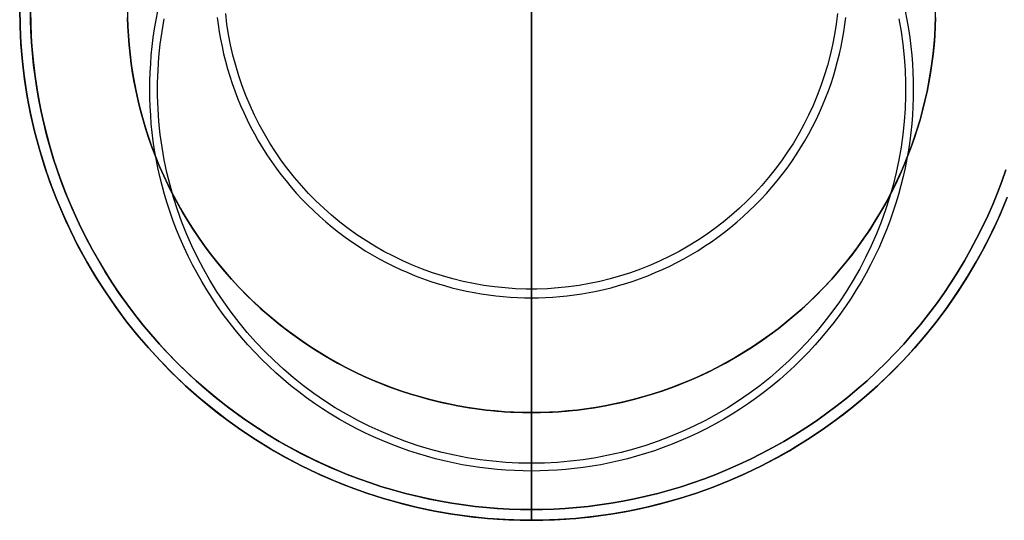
# Model space of a CAD drawing. Header units: millimetres. Extents: x -165 to 165, y -140 to 140.
# Tile 1 of 38: x -165 to -147, y -140 to -131. Entities that reach past the tile are written whole.
import ezdxf

# ---------------------------------------------------------------- set-up
doc = ezdxf.new("R2010")
doc.units = ezdxf.units.MM
doc.header["$MEASUREMENT"] = 0
doc.layers.add('Predefinito', color=5, linetype='Continuous')

# ---------------------------------------------------------------- blocks, each defined once
blk = doc.blocks.new('(#617) SUMATRA')
at = {"layer": 'Predefinito'}
for points in [[(-155.5, -138), (-155.5, -122)], [(-161.333, -130.662), (-161.316, -130.797), (-161.296, -130.932), (-161.272, -131.068), (-161.245, -131.205), (-161.215, -131.341), (-161.181, -131.478), (-161.143, -131.615), (-161.102, -131.752), (-161.058, -131.889), (-161.01, -132.025), (-160.958, -132.161), (-160.902, -132.296), (-160.843, -132.43), (-160.781, -132.564), (-160.714, -132.696), (-160.644, -132.827), (-160.571, -132.957), (-160.494, -133.085), (-160.413, -133.212), (-160.329, -133.337), (-160.242, -133.46), (-160.151, -133.581), (-160.057, -133.7), (-159.96, -133.816), (-159.86, -133.93), (-159.757, -134.042), (-159.651, -134.151), (-159.542, -134.257), (-159.43, -134.36), (-159.316, -134.46), (-159.2, -134.557), (-159.081, -134.651), (-158.96, -134.742), (-158.837, -134.829), (-158.712, -134.913), (-158.585, -134.994), (-158.457, -135.071), (-158.327, -135.144), (-158.196, -135.214), (-158.064, -135.281), (-157.93, -135.343), (-157.796, -135.402), (-157.661, -135.458), (-157.525, -135.51), (-157.389, -135.558), (-157.252, -135.602), (-157.115, -135.643), (-156.978, -135.681), (-156.841, -135.715), (-156.705, -135.745), (-156.568, -135.772), (-156.432, -135.796), (-156.297, -135.816), (-156.162, -135.833), (-156.027, -135.846), (-155.894, -135.857), (-155.762, -135.864), (-155.63, -135.869), (-155.5, -135.87), (-155.37, -135.869), (-155.238, -135.864), (-155.106, -135.857), (-154.973, -135.846), (-154.838, -135.833), (-154.703, -135.816), (-154.568, -135.796), (-154.432, -135.772), (-154.295, -135.745), (-154.159, -135.715), (-154.022, -135.681), (-153.885, -135.643), (-153.748, -135.602), (-153.611, -135.558), (-153.475, -135.51), (-153.339, -135.458), (-153.204, -135.402), (-153.07, -135.343), (-152.936, -135.281), (-152.804, -135.214), (-152.673, -135.144), (-152.543, -135.071), (-152.415, -134.994), (-152.288, -134.913), (-152.163, -134.829), (-152.04, -134.742), (-151.919, -134.651), (-151.8, -134.557), (-151.684, -134.46), (-151.57, -134.36), (-151.458, -134.257), (-151.349, -134.151), (-151.243, -134.042), (-151.14, -133.93), (-151.04, -133.816), (-150.943, -133.7), (-150.849, -133.581), (-150.758, -133.46), (-150.671, -133.337), (-150.587, -133.212), (-150.506, -133.085), (-150.429, -132.957), (-150.356, -132.827), (-150.286, -132.696), (-150.219, -132.564), (-150.157, -132.43), (-150.098, -132.296), (-150.042, -132.161), (-149.99, -132.025), (-149.942, -131.889), (-149.898, -131.752), (-149.857, -131.615), (-149.819, -131.478), (-149.785, -131.341), (-149.755, -131.205), (-149.728, -131.068), (-149.704, -130.932), (-149.684, -130.797), (-149.667, -130.662)], [(-149.823, -130.59), (-149.847, -130.786), (-149.877, -130.98), (-149.915, -131.174), (-149.958, -131.366), (-150.009, -131.556), (-150.066, -131.745), (-150.129, -131.931), (-150.199, -132.116), (-150.275, -132.297), (-150.358, -132.476), (-150.446, -132.652), (-150.541, -132.825), (-150.641, -132.995), (-150.748, -133.161), (-150.86, -133.323), (-150.977, -133.481), (-151.1, -133.635), (-151.228, -133.785), (-151.361, -133.93), (-151.499, -134.07), (-151.642, -134.206), (-151.79, -134.337), (-151.942, -134.462), (-152.098, -134.582), (-152.258, -134.697), (-152.422, -134.806), (-152.59, -134.91), (-152.761, -135.007), (-152.935, -135.099), (-153.113, -135.184), (-153.293, -135.263), (-153.476, -135.336), (-153.662, -135.403), (-153.849, -135.463), (-154.039, -135.517), (-154.23, -135.564), (-154.423, -135.605), (-154.617, -135.639), (-154.812, -135.666), (-155.008, -135.686), (-155.205, -135.7), (-155.401, -135.707), (-155.599, -135.707), (-155.795, -135.7), (-155.992, -135.686), (-156.188, -135.666), (-156.383, -135.639), (-156.577, -135.605), (-156.77, -135.564), (-156.961, -135.517), (-157.151, -135.463), (-157.338, -135.403), (-157.524, -135.336), (-157.707, -135.263), (-157.887, -135.184), (-158.065, -135.099), (-158.239, -135.007), (-158.41, -134.91), (-158.578, -134.806), (-158.742, -134.697), (-158.902, -134.582), (-159.058, -134.462), (-159.21, -134.337), (-159.358, -134.206), (-159.501, -134.07), (-159.639, -133.93), (-159.772, -133.785), (-159.9, -133.635), (-160.023, -133.481), (-160.14, -133.323), (-160.252, -133.161), (-160.359, -132.995), (-160.459, -132.825), (-160.554, -132.652), (-160.642, -132.476), (-160.725, -132.297), (-160.801, -132.116), (-160.871, -131.931), (-160.934, -131.745), (-160.991, -131.556), (-161.042, -131.366), (-161.085, -131.174), (-161.123, -130.98), (-161.153, -130.786), (-161.177, -130.59)], [(-146.677, -134.022), (-146.804, -134.324), (-146.941, -134.622), (-147.088, -134.915), (-147.246, -135.203), (-147.413, -135.485), (-147.59, -135.761), (-147.776, -136.031), (-147.971, -136.294), (-148.176, -136.55), (-148.389, -136.8), (-148.611, -137.041), (-148.841, -137.275), (-149.079, -137.501), (-149.324, -137.719), (-149.577, -137.927), (-149.837, -138.127), (-150.103, -138.318), (-150.376, -138.5), (-150.656, -138.672), (-150.941, -138.834), (-151.231, -138.987), (-151.526, -139.129), (-151.827, -139.261), (-152.131, -139.383), (-152.44, -139.494), (-152.752, -139.594), (-153.068, -139.683), (-153.386, -139.762), (-153.707, -139.829), (-154.03, -139.886), (-154.355, -139.931), (-154.681, -139.965), (-155.008, -139.987), (-155.336, -139.999), (-155.664, -139.999), (-155.992, -139.987), (-156.319, -139.965), (-156.645, -139.931), (-156.97, -139.886), (-157.293, -139.829), (-157.614, -139.762), (-157.932, -139.683), (-158.248, -139.594), (-158.56, -139.494), (-158.869, -139.383), (-159.173, -139.261), (-159.474, -139.129), (-159.769, -138.987), (-160.059, -138.834), (-160.344, -138.672), (-160.624, -138.5), (-160.897, -138.318), (-161.163, -138.127), (-161.423, -137.927), (-161.676, -137.719), (-161.921, -137.501), (-162.159, -137.275), (-162.389, -137.041), (-162.611, -136.8), (-162.824, -136.55), (-163.029, -136.294), (-163.224, -136.031), (-163.41, -135.761), (-163.587, -135.485), (-163.754, -135.203), (-163.912, -134.915), (-164.059, -134.622), (-164.196, -134.324), (-164.323, -134.022), (-164.439, -133.715), (-164.545, -133.404), (-164.64, -133.091), (-164.724, -132.773), (-164.797, -132.454), (-164.859, -132.132), (-164.91, -131.808), (-164.949, -131.482), (-164.977, -131.155), (-164.994, -130.828), (-165, -130.5)], [(-165, -130.5), (-164.994, -130.828), (-164.977, -131.155), (-164.949, -131.482), (-164.91, -131.808), (-164.859, -132.132), (-164.797, -132.454), (-164.724, -132.773), (-164.64, -133.091), (-164.545, -133.404), (-164.439, -133.715), (-164.323, -134.022), (-164.196, -134.324), (-164.059, -134.622), (-163.912, -134.915), (-163.754, -135.203), (-163.587, -135.485), (-163.41, -135.761), (-163.224, -136.031), (-163.029, -136.294), (-162.824, -136.55), (-162.611, -136.8), (-162.389, -137.041), (-162.159, -137.275), (-161.921, -137.501), (-161.676, -137.719), (-161.423, -137.927), (-161.163, -138.127), (-160.897, -138.318), (-160.624, -138.5), (-160.344, -138.672), (-160.059, -138.834), (-159.769, -138.987), (-159.474, -139.129), (-159.173, -139.261), (-158.869, -139.383), (-158.56, -139.494), (-158.248, -139.594), (-157.932, -139.683), (-157.614, -139.762), (-157.293, -139.829), (-156.97, -139.886), (-156.645, -139.931), (-156.319, -139.965), (-155.992, -139.987), (-155.664, -139.999), (-155.336, -139.999), (-155.008, -139.987), (-154.681, -139.965), (-154.355, -139.931), (-154.03, -139.886), (-153.707, -139.829), (-153.386, -139.762), (-153.068, -139.683), (-152.752, -139.594), (-152.44, -139.494), (-152.131, -139.383), (-151.827, -139.261), (-151.526, -139.129), (-151.231, -138.987), (-150.941, -138.834), (-150.656, -138.672), (-150.376, -138.5), (-150.103, -138.318), (-149.837, -138.127), (-149.577, -137.927), (-149.324, -137.719), (-149.079, -137.501), (-148.841, -137.275), (-148.611, -137.041), (-148.389, -136.8), (-148.176, -136.55), (-147.971, -136.294), (-147.776, -136.031), (-147.59, -135.761), (-147.413, -135.485), (-147.246, -135.203), (-147.088, -134.915), (-146.941, -134.622), (-146.804, -134.324), (-146.677, -134.022)], [(-146.677, -134.022), (-146.804, -134.324), (-146.941, -134.622), (-147.088, -134.915), (-147.246, -135.203), (-147.413, -135.485), (-147.59, -135.761), (-147.776, -136.031), (-147.971, -136.294), (-148.176, -136.55), (-148.389, -136.8), (-148.611, -137.041), (-148.841, -137.275), (-149.079, -137.501), (-149.324, -137.719), (-149.577, -137.927), (-149.837, -138.127), (-150.103, -138.318), (-150.376, -138.5), (-150.656, -138.672), (-150.941, -138.834), (-151.231, -138.987), (-151.526, -139.129), (-151.827, -139.261), (-152.131, -139.383), (-152.44, -139.494), (-152.752, -139.594), (-153.068, -139.683), (-153.386, -139.762), (-153.707, -139.829), (-154.03, -139.886), (-154.355, -139.931), (-154.681, -139.965), (-155.008, -139.987), (-155.336, -139.999), (-155.664, -139.999), (-155.992, -139.987), (-156.319, -139.965), (-156.645, -139.931), (-156.97, -139.886), (-157.293, -139.829), (-157.614, -139.762), (-157.932, -139.683), (-158.248, -139.594), (-158.56, -139.494), (-158.869, -139.383), (-159.173, -139.261), (-159.474, -139.129), (-159.769, -138.987), (-160.059, -138.834), (-160.344, -138.672), (-160.624, -138.5), (-160.897, -138.318), (-161.163, -138.127), (-161.423, -137.927), (-161.676, -137.719), (-161.921, -137.501), (-162.159, -137.275), (-162.389, -137.041), (-162.611, -136.8), (-162.824, -136.55), (-163.029, -136.294), (-163.224, -136.031), (-163.41, -135.761), (-163.587, -135.485), (-163.754, -135.203), (-163.912, -134.915), (-164.059, -134.622), (-164.196, -134.324), (-164.323, -134.022), (-164.439, -133.715), (-164.545, -133.404), (-164.64, -133.091), (-164.724, -132.773), (-164.797, -132.454), (-164.859, -132.132), (-164.91, -131.808), (-164.949, -131.482), (-164.977, -131.155), (-164.994, -130.828), (-165, -130.5)], [(-146.695, -133.492), (-146.771, -133.708), (-146.853, -133.923), (-146.941, -134.137), (-147.034, -134.35), (-147.134, -134.562), (-147.239, -134.771), (-147.35, -134.979), (-147.466, -135.185), (-147.588, -135.388), (-147.716, -135.589), (-147.849, -135.787), (-147.987, -135.982), (-148.131, -136.174), (-148.28, -136.362), (-148.434, -136.546), (-148.592, -136.727), (-148.756, -136.904), (-148.924, -137.076), (-149.096, -137.244), (-149.273, -137.408), (-149.454, -137.566), (-149.638, -137.72), (-149.826, -137.869), (-150.018, -138.013), (-150.213, -138.151), (-150.411, -138.284), (-150.612, -138.412), (-150.815, -138.534), (-151.021, -138.65), (-151.229, -138.761), (-151.438, -138.866), (-151.65, -138.966), (-151.863, -139.059), (-152.077, -139.147), (-152.292, -139.229), (-152.508, -139.305), (-152.724, -139.376), (-152.941, -139.441), (-153.158, -139.5), (-153.375, -139.554), (-153.592, -139.602), (-153.808, -139.645), (-154.023, -139.682), (-154.238, -139.714), (-154.452, -139.741), (-154.664, -139.762), (-154.876, -139.779), (-155.085, -139.791), (-155.294, -139.798), (-155.5, -139.8), (-155.706, -139.798), (-155.915, -139.791), (-156.124, -139.779), (-156.336, -139.762), (-156.548, -139.741), (-156.762, -139.714), (-156.977, -139.682), (-157.192, -139.645), (-157.408, -139.602), (-157.625, -139.554), (-157.842, -139.5), (-158.059, -139.441), (-158.276, -139.376), (-158.492, -139.305), (-158.708, -139.229), (-158.923, -139.147), (-159.137, -139.059), (-159.35, -138.966), (-159.562, -138.866), (-159.771, -138.761), (-159.979, -138.65), (-160.185, -138.534), (-160.388, -138.412), (-160.589, -138.284), (-160.787, -138.151), (-160.982, -138.013), (-161.174, -137.869), (-161.362, -137.72), (-161.546, -137.566), (-161.727, -137.408), (-161.904, -137.244), (-162.076, -137.076), (-162.244, -136.904), (-162.408, -136.727), (-162.566, -136.546), (-162.72, -136.362), (-162.869, -136.174), (-163.013, -135.982), (-163.151, -135.787), (-163.284, -135.589), (-163.412, -135.388), (-163.534, -135.185), (-163.65, -134.979), (-163.761, -134.771), (-163.866, -134.562), (-163.966, -134.35), (-164.059, -134.137), (-164.147, -133.923), (-164.229, -133.708), (-164.305, -133.492), (-164.376, -133.276), (-164.441, -133.059), (-164.5, -132.842), (-164.554, -132.625), (-164.602, -132.408), (-164.645, -132.192), (-164.682, -131.977), (-164.714, -131.762), (-164.741, -131.548), (-164.762, -131.336), (-164.779, -131.124), (-164.791, -130.915), (-164.798, -130.706), (-164.8, -130.5)], [(-162.998, -130.666), (-162.993, -130.834), (-162.983, -131.004), (-162.97, -131.174), (-162.952, -131.345), (-162.931, -131.518), (-162.905, -131.691), (-162.875, -131.865), (-162.84, -132.039), (-162.802, -132.214), (-162.758, -132.389), (-162.71, -132.564), (-162.658, -132.739), (-162.601, -132.913), (-162.54, -133.087), (-162.473, -133.261), (-162.403, -133.433), (-162.327, -133.605), (-162.247, -133.776), (-162.162, -133.945), (-162.073, -134.112), (-161.979, -134.278), (-161.88, -134.442), (-161.777, -134.604), (-161.67, -134.764), (-161.559, -134.921), (-161.443, -135.075), (-161.323, -135.227), (-161.199, -135.376), (-161.071, -135.522), (-160.939, -135.664), (-160.803, -135.803), (-160.664, -135.939), (-160.522, -136.071), (-160.376, -136.199), (-160.227, -136.323), (-160.075, -136.443), (-159.921, -136.559), (-159.764, -136.67), (-159.604, -136.777), (-159.442, -136.88), (-159.278, -136.979), (-159.112, -137.073), (-158.945, -137.162), (-158.776, -137.247), (-158.605, -137.327), (-158.433, -137.403), (-158.261, -137.473), (-158.087, -137.54), (-157.913, -137.601), (-157.739, -137.658), (-157.564, -137.71), (-157.389, -137.758), (-157.214, -137.802), (-157.039, -137.84), (-156.865, -137.875), (-156.691, -137.905), (-156.518, -137.931), (-156.345, -137.952), (-156.174, -137.97), (-156.004, -137.983), (-155.834, -137.993), (-155.666, -137.998), (-155.5, -138), (-155.334, -137.998), (-155.166, -137.993), (-154.996, -137.983), (-154.826, -137.97), (-154.655, -137.952), (-154.482, -137.931), (-154.309, -137.905), (-154.135, -137.875), (-153.961, -137.84), (-153.786, -137.802), (-153.611, -137.758), (-153.436, -137.71), (-153.261, -137.658), (-153.087, -137.601), (-152.913, -137.54), (-152.739, -137.473), (-152.567, -137.403), (-152.395, -137.327), (-152.224, -137.247), (-152.055, -137.162), (-151.888, -137.073), (-151.722, -136.979), (-151.558, -136.88), (-151.396, -136.777), (-151.236, -136.67), (-151.079, -136.559), (-150.925, -136.443), (-150.773, -136.323), (-150.624, -136.199), (-150.478, -136.071), (-150.336, -135.939), (-150.197, -135.803), (-150.061, -135.664), (-149.929, -135.522), (-149.801, -135.376), (-149.677, -135.227), (-149.557, -135.075), (-149.441, -134.921), (-149.33, -134.764), (-149.223, -134.604), (-149.12, -134.442), (-149.021, -134.278), (-148.927, -134.112), (-148.838, -133.945), (-148.753, -133.776), (-148.673, -133.605), (-148.597, -133.433), (-148.527, -133.261), (-148.46, -133.087), (-148.399, -132.913), (-148.342, -132.739), (-148.29, -132.564), (-148.242, -132.389), (-148.198, -132.214), (-148.16, -132.039), (-148.125, -131.865), (-148.095, -131.691), (-148.069, -131.518), (-148.048, -131.345), (-148.03, -131.174), (-148.017, -131.004), (-148.007, -130.834), (-148.002, -130.666)], [(-163, -130.5), (-162.996, -130.759), (-162.982, -131.017), (-162.96, -131.275), (-162.929, -131.532), (-162.889, -131.788), (-162.84, -132.042), (-162.782, -132.295), (-162.716, -132.545), (-162.641, -132.793), (-162.557, -133.038), (-162.466, -133.28), (-162.366, -133.519), (-162.257, -133.754), (-162.141, -133.985), (-162.017, -134.213), (-161.885, -134.435), (-161.745, -134.653), (-161.598, -134.866), (-161.444, -135.074), (-161.282, -135.277), (-161.114, -135.473), (-160.939, -135.664), (-160.757, -135.849), (-160.57, -136.027), (-160.376, -136.199), (-160.176, -136.364), (-159.971, -136.522), (-159.76, -136.672), (-159.545, -136.816), (-159.324, -136.952), (-159.1, -137.08), (-158.87, -137.2), (-158.637, -137.312), (-158.4, -137.417), (-158.16, -137.513), (-157.916, -137.6), (-157.669, -137.679), (-157.42, -137.75), (-157.169, -137.812), (-156.916, -137.865), (-156.66, -137.91), (-156.404, -137.945), (-156.147, -137.972), (-155.888, -137.99), (-155.629, -137.999), (-155.371, -137.999), (-155.112, -137.99), (-154.853, -137.972), (-154.596, -137.945), (-154.34, -137.91), (-154.084, -137.865), (-153.831, -137.812), (-153.58, -137.75), (-153.331, -137.679), (-153.084, -137.6), (-152.84, -137.513), (-152.6, -137.417), (-152.363, -137.312), (-152.13, -137.2), (-151.9, -137.08), (-151.676, -136.952), (-151.455, -136.816), (-151.24, -136.672), (-151.029, -136.522), (-150.824, -136.364), (-150.624, -136.199), (-150.43, -136.027), (-150.243, -135.849), (-150.061, -135.664), (-149.886, -135.473), (-149.718, -135.277), (-149.556, -135.074), (-149.402, -134.866), (-149.255, -134.653), (-149.115, -134.435), (-148.983, -134.213), (-148.859, -133.985), (-148.743, -133.754), (-148.634, -133.519), (-148.534, -133.28), (-148.443, -133.038), (-148.359, -132.793), (-148.284, -132.545), (-148.218, -132.295), (-148.16, -132.042), (-148.111, -131.788), (-148.071, -131.532), (-148.04, -131.275), (-148.018, -131.017), (-148.004, -130.759), (-148, -130.5)], [(-163, -130.5), (-162.996, -130.759), (-162.982, -131.017), (-162.96, -131.275), (-162.929, -131.532), (-162.889, -131.788), (-162.84, -132.042), (-162.782, -132.295), (-162.716, -132.545), (-162.641, -132.793), (-162.557, -133.038), (-162.466, -133.28), (-162.366, -133.519), (-162.257, -133.754), (-162.141, -133.985), (-162.017, -134.213), (-161.885, -134.435), (-161.745, -134.653), (-161.598, -134.866), (-161.444, -135.074), (-161.282, -135.277), (-161.114, -135.473), (-160.939, -135.664), (-160.757, -135.849), (-160.57, -136.027), (-160.376, -136.199), (-160.176, -136.364), (-159.971, -136.522), (-159.76, -136.672), (-159.545, -136.816), (-159.324, -136.952), (-159.1, -137.08), (-158.87, -137.2), (-158.637, -137.312), (-158.4, -137.417), (-158.16, -137.513), (-157.916, -137.6), (-157.669, -137.679), (-157.42, -137.75), (-157.169, -137.812), (-156.916, -137.865), (-156.66, -137.91), (-156.404, -137.945), (-156.147, -137.972), (-155.888, -137.99), (-155.629, -137.999), (-155.371, -137.999), (-155.112, -137.99), (-154.853, -137.972), (-154.596, -137.945), (-154.34, -137.91), (-154.084, -137.865), (-153.831, -137.812), (-153.58, -137.75), (-153.331, -137.679), (-153.084, -137.6), (-152.84, -137.513), (-152.6, -137.417), (-152.363, -137.312), (-152.13, -137.2), (-151.9, -137.08), (-151.676, -136.952), (-151.455, -136.816), (-151.24, -136.672), (-151.029, -136.522), (-150.824, -136.364), (-150.624, -136.199), (-150.43, -136.027), (-150.243, -135.849), (-150.061, -135.664), (-149.886, -135.473), (-149.718, -135.277), (-149.556, -135.074), (-149.402, -134.866), (-149.255, -134.653), (-149.115, -134.435), (-148.983, -134.213), (-148.859, -133.985), (-148.743, -133.754), (-148.634, -133.519), (-148.534, -133.28), (-148.443, -133.038), (-148.359, -132.793), (-148.284, -132.545), (-148.218, -132.295), (-148.16, -132.042), (-148.111, -131.788), (-148.071, -131.532), (-148.04, -131.275), (-148.018, -131.017), (-148.004, -130.759), (-148, -130.5)], [(-155.5, -140), (-155.5, -138)]]:
    blk.add_lwpolyline(points, dxfattribs=at)
at = {"layer": 'Predefinito', "extrusion": (1, 0, 0)}
for points in [[(-130, 56.982), (-130.238, 56.986), (-130.476, 56.998), (-130.713, 57.018), (-130.949, 57.047), (-131.185, 57.083), (-131.418, 57.127), (-131.651, 57.179), (-131.881, 57.239), (-132.109, 57.307), (-132.335, 57.382), (-132.558, 57.465), (-132.778, 57.556), (-132.995, 57.653), (-133.209, 57.759), (-133.419, 57.871), (-133.624, 57.991), (-133.826, 58.117), (-134.023, 58.25), (-134.216, 58.39), (-134.404, 58.536), (-134.587, 58.689), (-134.764, 58.847), (-134.936, 59.012), (-135.103, 59.182), (-135.263, 59.358), (-135.417, 59.539), (-135.566, 59.725), (-135.707, 59.916)], [(-135.707, 59.916), (-135.711, 59.922), (-135.716, 59.927), (-135.72, 59.932), (-135.725, 59.937), (-135.729, 59.942), (-135.734, 59.947), (-135.739, 59.951), (-135.745, 59.956), (-135.75, 59.96), (-135.755, 59.964), (-135.761, 59.968), (-135.767, 59.971), (-135.773, 59.975), (-135.779, 59.978), (-135.785, 59.981), (-135.791, 59.984), (-135.797, 59.986), (-135.803, 59.989), (-135.81, 59.991), (-135.816, 59.993), (-135.823, 59.994), (-135.83, 59.996), (-135.836, 59.997), (-135.843, 59.998), (-135.85, 59.999), (-135.856, 60), (-135.863, 60), (-135.87, 60)], [(-138, 0), (-138, 36)], [(-139.8, 60), (-139.807, 60), (-139.814, 60), (-139.82, 59.999), (-139.827, 59.998), (-139.834, 59.997), (-139.841, 59.996), (-139.847, 59.994), (-139.854, 59.993), (-139.861, 59.991), (-139.867, 59.988), (-139.873, 59.986), (-139.88, 59.983), (-139.886, 59.981), (-139.892, 59.978), (-139.898, 59.974), (-139.904, 59.971), (-139.91, 59.967), (-139.915, 59.963), (-139.921, 59.959), (-139.926, 59.955), (-139.931, 59.951), (-139.937, 59.946), (-139.941, 59.941), (-139.946, 59.937), (-139.951, 59.931), (-139.955, 59.926), (-139.959, 59.921), (-139.963, 59.915), (-139.967, 59.91), (-139.971, 59.904), (-139.974, 59.898), (-139.978, 59.892), (-139.981, 59.886), (-139.983, 59.88), (-139.986, 59.873), (-139.988, 59.867), (-139.991, 59.861), (-139.993, 59.854), (-139.994, 59.847), (-139.996, 59.841), (-139.997, 59.834), (-139.998, 59.827), (-139.999, 59.82), (-140, 59.814), (-140, 59.807), (-140, 59.8)], [(-140, 59.8), (-140, 0)]]:
    blk.add_lwpolyline(points, dxfattribs=at)
blk = doc.blocks.new('(#620) SUMATRA PIEDINO')
at = {"layer": 'Predefinito'}
for points in [[(0.5, -9.5), (0.711, -9.498), (0.924, -9.491), (1.138, -9.479), (1.354, -9.462), (1.571, -9.439), (1.789, -9.412), (2.008, -9.379), (2.229, -9.341), (2.449, -9.298), (2.671, -9.249), (2.892, -9.194), (3.114, -9.133), (3.335, -9.067), (3.557, -8.995), (3.777, -8.917), (3.997, -8.833), (4.216, -8.743), (4.433, -8.648), (4.649, -8.546), (4.863, -8.439), (5.076, -8.325), (5.286, -8.207), (5.493, -8.082), (5.698, -7.951), (5.901, -7.816), (6.1, -7.674), (6.296, -7.527), (6.488, -7.375), (6.676, -7.218), (6.861, -7.056), (7.041, -6.889), (7.218, -6.718), (7.389, -6.541), (7.556, -6.361), (7.718, -6.176), (7.875, -5.988), (8.027, -5.796), (8.174, -5.6), (8.316, -5.401), (8.451, -5.198), (8.582, -4.993), (8.707, -4.786), (8.825, -4.576), (8.939, -4.363), (9.046, -4.149), (9.148, -3.933), (9.243, -3.716), (9.333, -3.497), (9.417, -3.277), (9.495, -3.057), (9.567, -2.835), (9.633, -2.614), (9.694, -2.392), (9.749, -2.171), (9.798, -1.949), (9.841, -1.729), (9.879, -1.508), (9.912, -1.289), (9.939, -1.071), (9.962, -0.854), (9.979, -0.638), (9.991, -0.424), (9.998, -0.211), (10, 0), (9.998, 0.211), (9.991, 0.424), (9.979, 0.638), (9.962, 0.854), (9.939, 1.071), (9.912, 1.289), (9.879, 1.508), (9.841, 1.729), (9.798, 1.949), (9.749, 2.171), (9.694, 2.392), (9.633, 2.614), (9.567, 2.835), (9.495, 3.057), (9.417, 3.277), (9.333, 3.497), (9.243, 3.716), (9.148, 3.933), (9.046, 4.149), (8.939, 4.363), (8.825, 4.576), (8.707, 4.786), (8.582, 4.993), (8.451, 5.198), (8.316, 5.401), (8.174, 5.6), (8.027, 5.796), (7.875, 5.988), (7.718, 6.176), (7.556, 6.361), (7.389, 6.541), (7.218, 6.718), (7.041, 6.889), (6.861, 7.056), (6.676, 7.218), (6.488, 7.375), (6.296, 7.527), (6.1, 7.674), (5.901, 7.816), (5.698, 7.951), (5.493, 8.082), (5.286, 8.207), (5.076, 8.325), (4.863, 8.439), (4.649, 8.546), (4.433, 8.648), (4.216, 8.743), (3.997, 8.833)], [(0.5, -9.5), (0.828, -9.494), (1.155, -9.477), (1.482, -9.449), (1.808, -9.41), (2.132, -9.359), (2.454, -9.297), (2.773, -9.224), (3.091, -9.14), (3.404, -9.045), (3.715, -8.939), (4.022, -8.823), (4.324, -8.696), (4.622, -8.559), (4.915, -8.412), (5.203, -8.254), (5.485, -8.087), (5.761, -7.91), (6.031, -7.724), (6.294, -7.529), (6.55, -7.324), (6.8, -7.111), (7.041, -6.889), (7.275, -6.659), (7.501, -6.421), (7.719, -6.176), (7.927, -5.923), (8.127, -5.663), (8.318, -5.397), (8.5, -5.124), (8.672, -4.844), (8.834, -4.559), (8.987, -4.269), (9.129, -3.974), (9.261, -3.673), (9.383, -3.369), (9.494, -3.06), (9.594, -2.748), (9.683, -2.432), (9.762, -2.114), (9.829, -1.793), (9.886, -1.47), (9.931, -1.145), (9.965, -0.819), (9.987, -0.492), (9.999, -0.164), (9.999, 0.164), (9.987, 0.492), (9.965, 0.819), (9.931, 1.145), (9.886, 1.47), (9.829, 1.793), (9.762, 2.114), (9.683, 2.432), (9.594, 2.748), (9.494, 3.06), (9.383, 3.369), (9.261, 3.673), (9.129, 3.974), (8.987, 4.269), (8.834, 4.559), (8.672, 4.844), (8.5, 5.124), (8.318, 5.397), (8.127, 5.663), (7.927, 5.923), (7.719, 6.176), (7.501, 6.421), (7.275, 6.659), (7.041, 6.889), (6.8, 7.111), (6.55, 7.324), (6.294, 7.529), (6.031, 7.724), (5.761, 7.91), (5.485, 8.087), (5.203, 8.254), (4.915, 8.412), (4.622, 8.559), (4.324, 8.696), (4.022, 8.823)], [(0.5, -9.5), (0.828, -9.494), (1.155, -9.477), (1.482, -9.449), (1.808, -9.41), (2.132, -9.359), (2.454, -9.297), (2.773, -9.224), (3.091, -9.14), (3.404, -9.045), (3.715, -8.939), (4.022, -8.823), (4.324, -8.696), (4.622, -8.559), (4.915, -8.412), (5.203, -8.254), (5.485, -8.087), (5.761, -7.91), (6.031, -7.724), (6.294, -7.529), (6.55, -7.324), (6.8, -7.111), (7.041, -6.889), (7.275, -6.659), (7.501, -6.421), (7.719, -6.176), (7.927, -5.923), (8.127, -5.663), (8.318, -5.397), (8.5, -5.124), (8.672, -4.844), (8.834, -4.559), (8.987, -4.269), (9.129, -3.974), (9.261, -3.673), (9.383, -3.369), (9.494, -3.06), (9.594, -2.748), (9.683, -2.432), (9.762, -2.114), (9.829, -1.793), (9.886, -1.47), (9.931, -1.145), (9.965, -0.819), (9.987, -0.492), (9.999, -0.164), (9.999, 0.164), (9.987, 0.492), (9.965, 0.819), (9.931, 1.145), (9.886, 1.47), (9.829, 1.793), (9.762, 2.114), (9.683, 2.432), (9.594, 2.748), (9.494, 3.06), (9.383, 3.369), (9.261, 3.673), (9.129, 3.974), (8.987, 4.269), (8.834, 4.559), (8.672, 4.844), (8.5, 5.124), (8.318, 5.397), (8.127, 5.663), (7.927, 5.923), (7.719, 6.176), (7.501, 6.421), (7.275, 6.659), (7.041, 6.889), (6.8, 7.111), (6.55, 7.324), (6.294, 7.529), (6.031, 7.724), (5.761, 7.91), (5.485, 8.087), (5.203, 8.254), (4.915, 8.412), (4.622, 8.559), (4.324, 8.696), (4.022, 8.823)], [(0.5, -9.3), (0.706, -9.298), (0.915, -9.291), (1.124, -9.279), (1.336, -9.262), (1.548, -9.241), (1.762, -9.214), (1.977, -9.182), (2.192, -9.145), (2.408, -9.102), (2.625, -9.054), (2.842, -9), (3.059, -8.941), (3.276, -8.876), (3.492, -8.805), (3.708, -8.729), (3.923, -8.647), (4.137, -8.559), (4.35, -8.466), (4.562, -8.366), (4.771, -8.261), (4.979, -8.15), (5.185, -8.034), (5.388, -7.912), (5.589, -7.784), (5.787, -7.651), (5.982, -7.513), (6.174, -7.369), (6.362, -7.22), (6.546, -7.066), (6.727, -6.908), (6.904, -6.744), (7.076, -6.576), (7.244, -6.404), (7.408, -6.227), (7.566, -6.046), (7.72, -5.862), (7.869, -5.674), (8.013, -5.482), (8.151, -5.287), (8.284, -5.089), (8.412, -4.888), (8.534, -4.685), (8.65, -4.479), (8.761, -4.271), (8.866, -4.062), (8.966, -3.85), (9.059, -3.637), (9.147, -3.423), (9.229, -3.208), (9.305, -2.992), (9.376, -2.776), (9.441, -2.559), (9.5, -2.342), (9.554, -2.125), (9.602, -1.908), (9.645, -1.692), (9.682, -1.477), (9.714, -1.262), (9.741, -1.048), (9.762, -0.836), (9.779, -0.624), (9.791, -0.415), (9.798, -0.206), (9.8, 0), (9.798, 0.206), (9.791, 0.415), (9.779, 0.624), (9.762, 0.836), (9.741, 1.048), (9.714, 1.262), (9.682, 1.477), (9.645, 1.692), (9.602, 1.908), (9.554, 2.125), (9.5, 2.342), (9.441, 2.559), (9.376, 2.776), (9.305, 2.992), (9.229, 3.208), (9.147, 3.423), (9.059, 3.637), (8.966, 3.85), (8.866, 4.062), (8.761, 4.271), (8.65, 4.479), (8.534, 4.685), (8.412, 4.888), (8.284, 5.089), (8.151, 5.287), (8.013, 5.482), (7.869, 5.674), (7.72, 5.862), (7.566, 6.046), (7.408, 6.227), (7.244, 6.404), (7.076, 6.576), (6.904, 6.744), (6.727, 6.908), (6.546, 7.066), (6.362, 7.22), (6.174, 7.369), (5.982, 7.513), (5.787, 7.651), (5.589, 7.784), (5.388, 7.912), (5.185, 8.034), (4.979, 8.15), (4.771, 8.261), (4.562, 8.366), (4.35, 8.466), (4.137, 8.559), (3.923, 8.647), (3.708, 8.729), (3.492, 8.805)], [(0.666, 7.498), (0.834, 7.493), (1.004, 7.483), (1.174, 7.47), (1.345, 7.452), (1.518, 7.431), (1.691, 7.405), (1.865, 7.375), (2.039, 7.34), (2.214, 7.302), (2.389, 7.258), (2.564, 7.21), (2.739, 7.158), (2.913, 7.101), (3.087, 7.04), (3.261, 6.973), (3.433, 6.903), (3.605, 6.827), (3.776, 6.747), (3.945, 6.662), (4.112, 6.573), (4.278, 6.479), (4.442, 6.38), (4.604, 6.277), (4.764, 6.17), (4.921, 6.059), (5.075, 5.943), (5.227, 5.823), (5.376, 5.699), (5.522, 5.571), (5.664, 5.439), (5.803, 5.303), (5.939, 5.164), (6.071, 5.022), (6.199, 4.876), (6.323, 4.727), (6.443, 4.575), (6.559, 4.421), (6.67, 4.264), (6.777, 4.104), (6.88, 3.942), (6.979, 3.778), (7.073, 3.612), (7.162, 3.445), (7.247, 3.276), (7.327, 3.105), (7.403, 2.933), (7.473, 2.761), (7.54, 2.587), (7.601, 2.413), (7.658, 2.239), (7.71, 2.064), (7.758, 1.889), (7.802, 1.714), (7.84, 1.539), (7.875, 1.365), (7.905, 1.191), (7.931, 1.018), (7.952, 0.845), (7.97, 0.674), (7.983, 0.504), (7.993, 0.334), (7.998, 0.166), (8, 0), (7.998, -0.166), (7.993, -0.334), (7.983, -0.504), (7.97, -0.674), (7.952, -0.845), (7.931, -1.018), (7.905, -1.191), (7.875, -1.365), (7.84, -1.539), (7.802, -1.714), (7.758, -1.889), (7.71, -2.064), (7.658, -2.239), (7.601, -2.413), (7.54, -2.587), (7.473, -2.761), (7.403, -2.933), (7.327, -3.105), (7.247, -3.276), (7.162, -3.445), (7.073, -3.612), (6.979, -3.778), (6.88, -3.942), (6.777, -4.104), (6.67, -4.264), (6.559, -4.421), (6.443, -4.575), (6.323, -4.727), (6.199, -4.876), (6.071, -5.022), (5.939, -5.164), (5.803, -5.303), (5.664, -5.439), (5.522, -5.571), (5.376, -5.699), (5.227, -5.823), (5.075, -5.943), (4.921, -6.059), (4.764, -6.17), (4.604, -6.277), (4.442, -6.38), (4.278, -6.479), (4.112, -6.573), (3.945, -6.662), (3.776, -6.747), (3.605, -6.827), (3.433, -6.903), (3.261, -6.973), (3.087, -7.04), (2.913, -7.101), (2.739, -7.158), (2.564, -7.21), (2.389, -7.258), (2.214, -7.302), (2.039, -7.34), (1.865, -7.375), (1.691, -7.405), (1.518, -7.431), (1.345, -7.452), (1.174, -7.47), (1.004, -7.483), (0.834, -7.493), (0.666, -7.498)], [(0.666, -7.498), (0.834, -7.493), (1.004, -7.483), (1.174, -7.47), (1.345, -7.452), (1.518, -7.431), (1.691, -7.405), (1.865, -7.375), (2.039, -7.34), (2.214, -7.302), (2.389, -7.258), (2.564, -7.21), (2.739, -7.158), (2.913, -7.101), (3.087, -7.04), (3.261, -6.973), (3.433, -6.903), (3.605, -6.827), (3.776, -6.747), (3.945, -6.662), (4.112, -6.573), (4.278, -6.479), (4.442, -6.38), (4.604, -6.277), (4.764, -6.17), (4.921, -6.059), (5.075, -5.943), (5.227, -5.823), (5.376, -5.699), (5.522, -5.571), (5.664, -5.439), (5.803, -5.303), (5.939, -5.164), (6.071, -5.022), (6.199, -4.876), (6.323, -4.727), (6.443, -4.575), (6.559, -4.421), (6.67, -4.264), (6.777, -4.104), (6.88, -3.942), (6.979, -3.778), (7.073, -3.612), (7.162, -3.445), (7.247, -3.276), (7.327, -3.105), (7.403, -2.933), (7.473, -2.761), (7.54, -2.587), (7.601, -2.413), (7.658, -2.239), (7.71, -2.064), (7.758, -1.889), (7.802, -1.714), (7.84, -1.539), (7.875, -1.365), (7.905, -1.191), (7.931, -1.018), (7.952, -0.845), (7.97, -0.674), (7.983, -0.504), (7.993, -0.334), (7.998, -0.166), (8, 0), (7.998, 0.166), (7.993, 0.334), (7.983, 0.504), (7.97, 0.674), (7.952, 0.845), (7.931, 1.018), (7.905, 1.191), (7.875, 1.365), (7.84, 1.539), (7.802, 1.714), (7.758, 1.889), (7.71, 2.064), (7.658, 2.239), (7.601, 2.413), (7.54, 2.587), (7.473, 2.761), (7.403, 2.933), (7.327, 3.105), (7.247, 3.276), (7.162, 3.445), (7.073, 3.612), (6.979, 3.778), (6.88, 3.942), (6.777, 4.104), (6.67, 4.264), (6.559, 4.421), (6.443, 4.575), (6.323, 4.727), (6.199, 4.876), (6.071, 5.022), (5.939, 5.164), (5.803, 5.303), (5.664, 5.439), (5.522, 5.571), (5.376, 5.699), (5.227, 5.823), (5.075, 5.943), (4.921, 6.059), (4.764, 6.17), (4.604, 6.277), (4.442, 6.38), (4.278, 6.479), (4.112, 6.573), (3.945, 6.662), (3.776, 6.747), (3.605, 6.827), (3.433, 6.903), (3.261, 6.973), (3.087, 7.04), (2.913, 7.101), (2.739, 7.158), (2.564, 7.21), (2.389, 7.258), (2.214, 7.302), (2.039, 7.34), (1.865, 7.375), (1.691, 7.405), (1.518, 7.431), (1.345, 7.452), (1.174, 7.47), (1.004, 7.483), (0.834, 7.493), (0.666, 7.498)], [(0.5, -7.5), (0.759, -7.496), (1.017, -7.482), (1.275, -7.46), (1.532, -7.429), (1.788, -7.389), (2.042, -7.34), (2.295, -7.282), (2.545, -7.216), (2.793, -7.141), (3.038, -7.057), (3.28, -6.966), (3.519, -6.866), (3.754, -6.757), (3.985, -6.641), (4.213, -6.517), (4.435, -6.385), (4.653, -6.245), (4.866, -6.098), (5.074, -5.944), (5.277, -5.782), (5.473, -5.614), (5.664, -5.439), (5.849, -5.257), (6.027, -5.07), (6.199, -4.876), (6.364, -4.676), (6.522, -4.471), (6.672, -4.26), (6.816, -4.045), (6.952, -3.824), (7.08, -3.6), (7.2, -3.37), (7.312, -3.137), (7.417, -2.9), (7.513, -2.66), (7.6, -2.416), (7.679, -2.169), (7.75, -1.92), (7.812, -1.669), (7.865, -1.416), (7.91, -1.16), (7.945, -0.904), (7.972, -0.647), (7.99, -0.388), (7.999, -0.129), (7.999, 0.129), (7.99, 0.388), (7.972, 0.647), (7.945, 0.904), (7.91, 1.16), (7.865, 1.416), (7.812, 1.669), (7.75, 1.92), (7.679, 2.169), (7.6, 2.416), (7.513, 2.66), (7.417, 2.9), (7.312, 3.137), (7.2, 3.37), (7.08, 3.6), (6.952, 3.824), (6.816, 4.045), (6.672, 4.26), (6.522, 4.471), (6.364, 4.676), (6.199, 4.876), (6.027, 5.07), (5.849, 5.257), (5.664, 5.439), (5.473, 5.614), (5.277, 5.782), (5.074, 5.944), (4.866, 6.098), (4.653, 6.245), (4.435, 6.385), (4.213, 6.517), (3.985, 6.641), (3.754, 6.757), (3.519, 6.866), (3.28, 6.966), (3.038, 7.057), (2.793, 7.141), (2.545, 7.216), (2.295, 7.282), (2.042, 7.34), (1.788, 7.389), (1.532, 7.429), (1.275, 7.46), (1.017, 7.482), (0.759, 7.496), (0.5, 7.5)], [(0.546, 6.934), (0.711, 6.967), (0.875, 6.995), (1.039, 7.02), (1.201, 7.04), (1.363, 7.057), (1.524, 7.069), (1.684, 7.078), (1.843, 7.083), (2, 7.085), (2.157, 7.083), (2.316, 7.078), (2.476, 7.069), (2.637, 7.057), (2.799, 7.04), (2.961, 7.02), (3.125, 6.995), (3.289, 6.967), (3.454, 6.934), (3.619, 6.898), (3.784, 6.857), (3.95, 6.812), (4.115, 6.762), (4.28, 6.708), (4.444, 6.65), (4.608, 6.588), (4.771, 6.521), (4.933, 6.449), (5.094, 6.374), (5.254, 6.294), (5.413, 6.209), (5.569, 6.121), (5.724, 6.027), (5.877, 5.93), (6.028, 5.829), (6.176, 5.723), (6.322, 5.614), (6.466, 5.501), (6.606, 5.383), (6.744, 5.263), (6.879, 5.138), (7.01, 5.01), (7.138, 4.879), (7.263, 4.744), (7.383, 4.606), (7.501, 4.466), (7.614, 4.322), (7.723, 4.176), (7.829, 4.028), (7.93, 3.877), (8.027, 3.724), (8.121, 3.569), (8.209, 3.413), (8.294, 3.254), (8.374, 3.094), (8.449, 2.933), (8.521, 2.771), (8.588, 2.608), (8.65, 2.444), (8.708, 2.28), (8.762, 2.115), (8.812, 1.95), (8.857, 1.784), (8.898, 1.619), (8.934, 1.454), (8.967, 1.289), (8.995, 1.125), (9.02, 0.961), (9.04, 0.799), (9.057, 0.637), (9.069, 0.476), (9.078, 0.316), (9.083, 0.157), (9.085, 0)], [(0.69, 6.817), (0.926, 6.858), (1.163, 6.891), (1.402, 6.916), (1.641, 6.932), (1.88, 6.941), (2.12, 6.941), (2.359, 6.932), (2.598, 6.916), (2.837, 6.891), (3.074, 6.858), (3.31, 6.817), (3.545, 6.768), (3.777, 6.71), (4.008, 6.645), (4.236, 6.572), (4.462, 6.49), (4.684, 6.402), (4.903, 6.305), (5.119, 6.201), (5.332, 6.09), (5.54, 5.971), (5.744, 5.846), (5.943, 5.713), (6.138, 5.573), (6.328, 5.427), (6.513, 5.275), (6.692, 5.116), (6.866, 4.951), (7.034, 4.78), (7.196, 4.603), (7.352, 4.421), (7.501, 4.234), (7.644, 4.041), (7.78, 3.844), (7.909, 3.642), (8.031, 3.436), (8.146, 3.226), (8.254, 3.012), (8.354, 2.794), (8.447, 2.573), (8.532, 2.349), (8.609, 2.122), (8.679, 1.893), (8.74, 1.661), (8.793, 1.428), (8.838, 1.192), (8.875, 0.956), (8.904, 0.718), (8.925, 0.479), (8.937, 0.24), (8.942, 0)], [(9.085, 0), (9.083, -0.157), (9.078, -0.316), (9.069, -0.476), (9.057, -0.637), (9.04, -0.799), (9.02, -0.961), (8.995, -1.125), (8.967, -1.289), (8.934, -1.454), (8.898, -1.619), (8.857, -1.784), (8.812, -1.95), (8.762, -2.115), (8.708, -2.28), (8.65, -2.444), (8.588, -2.608), (8.521, -2.771), (8.449, -2.933), (8.374, -3.094), (8.294, -3.254), (8.209, -3.413), (8.121, -3.569), (8.027, -3.724), (7.93, -3.877), (7.829, -4.028), (7.723, -4.176), (7.614, -4.322), (7.501, -4.466), (7.383, -4.606), (7.263, -4.744), (7.138, -4.879), (7.01, -5.01), (6.879, -5.138), (6.744, -5.263), (6.606, -5.383), (6.466, -5.501), (6.322, -5.614), (6.176, -5.723), (6.028, -5.829), (5.877, -5.93), (5.724, -6.027), (5.569, -6.121), (5.413, -6.209), (5.254, -6.294), (5.094, -6.374), (4.933, -6.449), (4.771, -6.521), (4.608, -6.588), (4.444, -6.65), (4.28, -6.708), (4.115, -6.762), (3.95, -6.812), (3.784, -6.857), (3.619, -6.898), (3.454, -6.934), (3.289, -6.967), (3.125, -6.995), (2.961, -7.02), (2.799, -7.04), (2.637, -7.057), (2.476, -7.069), (2.316, -7.078), (2.157, -7.083), (2, -7.085), (1.843, -7.083), (1.684, -7.078), (1.524, -7.069), (1.363, -7.057), (1.201, -7.04), (1.039, -7.02), (0.875, -6.995), (0.711, -6.967), (0.546, -6.934)], [(8.942, 0), (8.937, -0.24), (8.925, -0.479), (8.904, -0.718), (8.875, -0.956), (8.838, -1.192), (8.793, -1.428), (8.74, -1.661), (8.679, -1.893), (8.609, -2.122), (8.532, -2.349), (8.447, -2.573), (8.354, -2.794), (8.254, -3.012), (8.146, -3.226), (8.031, -3.436), (7.909, -3.642), (7.78, -3.844), (7.644, -4.041), (7.501, -4.234), (7.352, -4.421), (7.196, -4.603), (7.034, -4.78), (6.866, -4.951), (6.692, -5.116), (6.513, -5.275), (6.328, -5.427), (6.138, -5.573), (5.943, -5.713), (5.744, -5.846), (5.54, -5.971), (5.332, -6.09), (5.119, -6.201), (4.903, -6.305), (4.684, -6.402), (4.462, -6.49), (4.236, -6.572), (4.008, -6.645), (3.777, -6.71), (3.545, -6.768), (3.31, -6.817), (3.074, -6.858), (2.837, -6.891), (2.598, -6.916), (2.359, -6.932), (2.12, -6.941), (1.88, -6.941), (1.641, -6.932), (1.402, -6.916), (1.163, -6.891), (0.926, -6.858), (0.69, -6.817)], [(-8, 0), (8, 0)], [(0.5, -9.3), (0.818, -9.295), (1.135, -9.278), (1.451, -9.251), (1.766, -9.213), (2.08, -9.165), (2.392, -9.105), (2.702, -9.036), (3.009, -8.955), (3.313, -8.864), (3.614, -8.763), (3.912, -8.652), (4.205, -8.53), (4.494, -8.399), (4.779, -8.257), (5.058, -8.106), (5.332, -7.946), (5.601, -7.776), (5.863, -7.598), (6.119, -7.41), (6.369, -7.214), (6.612, -7.01), (6.848, -6.797), (7.076, -6.576), (7.297, -6.348), (7.51, -6.112), (7.714, -5.869), (7.91, -5.619), (8.098, -5.363), (8.276, -5.101), (8.446, -4.832), (8.606, -4.558), (8.757, -4.279), (8.899, -3.994), (9.03, -3.705), (9.152, -3.412), (9.263, -3.114), (9.364, -2.813), (9.455, -2.509), (9.536, -2.202), (9.605, -1.892), (9.665, -1.58), (9.713, -1.266), (9.751, -0.951), (9.778, -0.635), (9.795, -0.318), (9.8, 0)], [(8, 0), (10, 0)], [(9.085, 0), (9.8, 0)]]:
    blk.add_lwpolyline(points, dxfattribs=at)
at = {"layer": 'Predefinito', "extrusion": (1, 0, 0)}
for points in [[(7.085, 0), (7.078, 0), (7.071, 0), (7.064, -0.001), (7.057, -0.002), (7.051, -0.003), (7.044, -0.004), (7.037, -0.006), (7.03, -0.008), (7.024, -0.01), (7.017, -0.012), (7.01, -0.014), (7.004, -0.017), (6.998, -0.02), (6.991, -0.023), (6.985, -0.027), (6.979, -0.03), (6.974, -0.034), (6.968, -0.038), (6.962, -0.042), (6.957, -0.047), (6.952, -0.051), (6.947, -0.056), (6.942, -0.061)], [(0, -3), (0.337, -2.994), (0.673, -2.977), (1.008, -2.947), (1.342, -2.906), (1.675, -2.854), (2.005, -2.79), (2.333, -2.714), (2.659, -2.627), (2.981, -2.529), (3.299, -2.42), (3.614, -2.299), (3.924, -2.168), (4.229, -2.026), (4.529, -1.873), (4.824, -1.711), (5.112, -1.538), (5.395, -1.355), (5.671, -1.162), (5.94, -0.96), (6.202, -0.748), (6.457, -0.528), (6.703, -0.298), (6.942, -0.061)], [(0, -3), (-0.337, -2.994), (-0.673, -2.977), (-1.008, -2.947), (-1.342, -2.906), (-1.675, -2.854), (-2.005, -2.79), (-2.333, -2.714), (-2.659, -2.627), (-2.981, -2.529), (-3.299, -2.42), (-3.614, -2.299), (-3.924, -2.168), (-4.229, -2.026), (-4.529, -1.873), (-4.824, -1.711), (-5.112, -1.538), (-5.395, -1.355), (-5.671, -1.162), (-5.94, -0.96), (-6.202, -0.748), (-6.457, -0.528), (-6.703, -0.298), (-6.942, -0.061)], [(0, 2), (0, 17)], [(0, 0.2), (0, 2)], [(-7.085, 0), (-7.078, 0), (-7.071, 0), (-7.064, -0.001), (-7.057, -0.002), (-7.051, -0.003), (-7.044, -0.004), (-7.037, -0.006), (-7.03, -0.008), (-7.024, -0.01), (-7.017, -0.012), (-7.01, -0.014), (-7.004, -0.017), (-6.998, -0.02), (-6.991, -0.023), (-6.985, -0.027), (-6.979, -0.03), (-6.974, -0.034), (-6.968, -0.038), (-6.962, -0.042), (-6.957, -0.047), (-6.952, -0.051), (-6.947, -0.056), (-6.942, -0.061)]]:
    blk.add_lwpolyline(points, dxfattribs=at)
at = {"layer": 'Predefinito', "extrusion": (0, 1, 0)}
for points in [[(-2, -3), (-1.663, -2.994), (-1.327, -2.977), (-0.992, -2.947), (-0.658, -2.906), (-0.325, -2.854), (0.005, -2.79), (0.333, -2.714), (0.659, -2.627), (0.981, -2.529), (1.299, -2.42), (1.614, -2.299), (1.924, -2.168), (2.229, -2.026), (2.529, -1.873), (2.824, -1.711), (3.112, -1.538), (3.395, -1.355), (3.671, -1.162), (3.94, -0.96), (4.202, -0.748), (4.457, -0.528), (4.703, -0.298), (4.942, -0.061)], [(-2, -3), (-2.337, -2.994), (-2.673, -2.977), (-3.008, -2.947), (-3.342, -2.906), (-3.675, -2.854), (-4.005, -2.79), (-4.333, -2.714), (-4.659, -2.627), (-4.981, -2.529), (-5.299, -2.42), (-5.614, -2.299), (-5.924, -2.168), (-6.229, -2.026), (-6.529, -1.873), (-6.824, -1.711), (-7.112, -1.538), (-7.395, -1.355), (-7.671, -1.162), (-7.94, -0.96), (-8.202, -0.748), (-8.457, -0.528), (-8.703, -0.298), (-8.942, -0.061)], [(-9.085, 0), (-9.078, 0), (-9.071, 0), (-9.064, -0.001), (-9.057, -0.002), (-9.051, -0.003), (-9.044, -0.004), (-9.037, -0.006), (-9.03, -0.008), (-9.024, -0.01), (-9.017, -0.012), (-9.01, -0.014), (-9.004, -0.017), (-8.998, -0.02), (-8.991, -0.023), (-8.985, -0.027), (-8.979, -0.03), (-8.974, -0.034), (-8.968, -0.038), (-8.962, -0.042), (-8.957, -0.047), (-8.952, -0.051), (-8.947, -0.056), (-8.942, -0.061)], [(-9.8, 0), (-9.807, 0), (-9.814, 0), (-9.82, 0.001), (-9.827, 0.002), (-9.834, 0.003), (-9.841, 0.004), (-9.847, 0.006), (-9.854, 0.007), (-9.861, 0.009), (-9.867, 0.012), (-9.873, 0.014), (-9.88, 0.017), (-9.886, 0.019), (-9.892, 0.022), (-9.898, 0.026), (-9.904, 0.029), (-9.91, 0.033), (-9.915, 0.037), (-9.921, 0.041), (-9.926, 0.045), (-9.931, 0.049), (-9.937, 0.054), (-9.941, 0.059), (-9.946, 0.063), (-9.951, 0.069), (-9.955, 0.074), (-9.959, 0.079), (-9.963, 0.085), (-9.967, 0.09), (-9.971, 0.096), (-9.974, 0.102), (-9.978, 0.108), (-9.981, 0.114), (-9.983, 0.12), (-9.986, 0.127), (-9.988, 0.133), (-9.991, 0.139), (-9.993, 0.146), (-9.994, 0.153), (-9.996, 0.159), (-9.997, 0.166), (-9.998, 0.173), (-9.999, 0.18), (-10, 0.186), (-10, 0.193), (-10, 0.2)]]:
    blk.add_lwpolyline(points, dxfattribs=at)
blk = doc.blocks.new('(#609) Assem1')
at = {"layer": 'Predefinito'}
blk.add_blockref('(#617) SUMATRA', (0, 0), dxfattribs=at)
at = {"layer": 'Predefinito', "rotation": -90}
blk.add_blockref('(#620) SUMATRA PIEDINO', (-155.5, -130, -2), dxfattribs=at)

msp = doc.modelspace()

# ---------------------------------------------------------------- block references
at = {"layer": 'Predefinito'}
msp.add_blockref('(#609) Assem1', (0, 0), dxfattribs=at)

doc.saveas('drawing.dxf')
